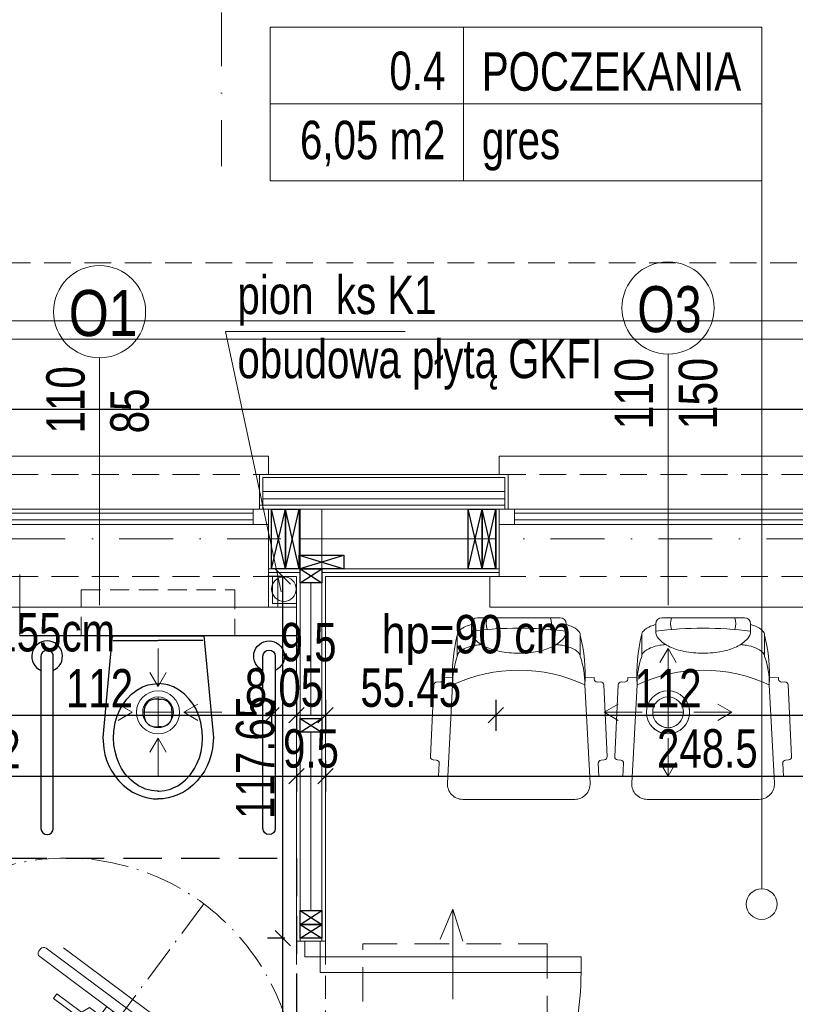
# Model space of a CAD drawing. Header units: inches. Extents: x 53216 to 117387, y -66787 to -22834.
# Tile 230 of 256: x 53737 to 53990, y -24121 to -23801. Entities that reach past the tile are written whole.
import ezdxf

# ---------------------------------------------------------------- set-up
doc = ezdxf.new("R2010")
doc.units = ezdxf.units.IN
doc.header["$MEASUREMENT"] = 0
for name, pattern in [('ACAD_ISO10W100', [18.5, 12, -3, 0.5, -3]), ('DASHDOT', [1, 0.5, -0.25, 0, -0.25]), ('HIDDEN', [0.375, 0.25, -0.125])]:
    doc.linetypes.add(name, pattern=pattern)
doc.layers.get('0').update_dxf_attribs({"lineweight": 0})
doc.layers.get('Defpoints').update_dxf_attribs({"lineweight": 0})
for name, color, linetype, lineweight in [('--proj.wentylacja', 202, 'Continuous', 0), ('A10-łazienka', 140, 'Continuous', 0), ('A36-obrzeże', 252, 'Continuous', 0), ('A8-opisy pomieszczeń', 31, 'Continuous', 0), ('p-- ocieplenie-w.zew', 77, 'Continuous', 0), ('p--dach', 2, 'Continuous', 30), ('p--drzwi', 125, 'Continuous', 0), ('p--konst-słupy', 3, 'Continuous', 25), ('p--meble wyp.', 104, 'Continuous', 0), ('p--ocieplenie w.wew.', 53, 'Continuous', 0), ('p--okna', 153, 'Continuous', 0), ('p--opis okna', 181, 'Continuous', 0), ('p--opisy dodatkowe', 62, 'Continuous', 0), ('p--opisy pomieszczeń', 31, 'Continuous', 0), ('p--osie konstr', 11, 'DASHDOT', 15), ('p--osie konstr.-NR', 1, 'DASHDOT', 15), ('p--podciąg', 61, 'Continuous', 0), ('p--płyta GK', 2, 'Continuous', 0), ('p--wymiary-1-50', 5, 'Continuous', 0), ('p--wyłaz', 101, 'Continuous', 0), ('p--łazienka NP', 150, 'Continuous', 25), ('p--ściana szkielet', 64, 'Continuous', 0)]:
    doc.layers.add(name, color=color, linetype=linetype, lineweight=lineweight)
doc.styles.add('1-100', font='arial.ttf', dxfattribs={"width": 0.75, "height": 18})
doc.styles.add('1-50', font='arial.ttf', dxfattribs={"width": 0.75, "height": 12.5})
doc.linetypes.add('BATTING', pattern='A,0.0001,-0.1,[134,ltypeshp.shx,S=0.1,R=0,X=-0.1,Y=0],-0.2,[134,ltypeshp.shx,S=0.1,R=180,X=0.1,Y=0],-0.1', length=0.4001)
doc.dimstyles.new('1-50', dxfattribs={"dimtxt": 12.5, "dimasz": 5, "dimexe": 5, "dimexo": 5, "dimgap": 0.09, "dimtad": 0, "dimdsep": 46, "dimtxsty": '1-50', "dimblk": 'OBLIQUE', "dimcen": 0.09, "dimadec": 0, "dimazin": 0, "dimtfac": 1, "dimtdec": 4, "dimtix": 1, "dimtmove": 2, "dimatfit": 3, "dimldrblk": 'OBLIQUE', "dimfxl": 5, "dimfxlon": 1, "dimtvp": 0.7, "dimtolj": 1, "dimtzin": 0, "dimarcsym": 0})

# ---------------------------------------------------------------- blocks, each defined once
blk = doc.blocks.new('znak-niepeł.')
at = {"linetype": 'ACAD_ISO10W100'}
for p, q in [((-44.78, 60.17), (44.78, -60.17)), ((-60.11, -44.74), (60.22, 44.82))]:
    blk.add_line(p, q, dxfattribs=at)
for p, q in [((6.52, 45.77), (-39.7, 11.37)), ((0.79, 45.85), (-38.86, 16.34)), ((8.84, 44.81), (8.33, 45.5)), ((-37.65, 8.61), (8.58, 43.01)), ((-4.98, 24.9), (3.02, 30.85)), ((4.08, 29.42), (-3.37, 23.87)), ((3.02, 30.85), (4.08, 29.42)), ((-7.61, 26.43), (-49, -4.38)), ((-13.28, 26.74), (-11.11, 23.83)), ((-15.26, 25.27), (-13.09, 22.35)), ((-39.96, 9.56), (-39.45, 8.87)), ((-49.51, 2.46), (-61.55, -6.5)), ((-60.06, -8.5), (-48.02, 0.46)), ((-47.85, 1.66), (-48.31, 2.28)), ((43.94, -4.5), (-2.29, -38.9)), ((29.35, -4.53), (21.9, -10.08)), ((22.42, -11.92), (30.42, -5.96)), ((30.42, -5.96), (29.35, -4.53)), ((46.26, -5.46), (45.74, -4.77)), ((-62.91, -17.73), (-50.66, -8.62)), ((-61.72, -7.7), (-61.26, -8.32)), ((-0.23, -41.66), (45.99, -7.26)), ((-61.88, -19.11), (-49.64, -10)), ((-49.89, -10.39), (-24.28, -44.8)), ((44.14, -12.41), (4.49, -41.92)), ((-18.26, -45.68), (23.13, -14.88)), ((-73.54, -25.65), (-62.91, -17.73)), ((-62.91, -17.73), (-51.63, -32.88)), ((17.65, -18.95), (20.1, -22.24)), ((19.63, -17.48), (22.08, -20.77)), ((-62.26, -40.8), (-73.54, -25.65)), ((-51.63, -32.88), (-62.26, -40.8)), ((-46.32, -40.01), (-56.96, -47.93)), ((-35.05, -55.17), (-46.32, -40.01)), ((-2.55, -40.71), (-2.04, -41.4)), ((-36.07, -53.79), (-23.83, -44.68)), ((-56.96, -47.93), (-45.68, -63.08)), ((-35.05, -55.17), (-22.8, -46.05)), ((-25.39, -55.09), (-13.35, -46.13)), ((-12.15, -46.31), (-11.68, -46.93)), ((-11.86, -48.13), (-23.9, -57.09)), ((-45.68, -63.08), (-35.05, -55.17)), ((-25.1, -56.91), (-25.56, -56.29))]:
    blk.add_line(p, q)
blk.add_circle((0.05, 0.04), 75, dxfattribs=at)
for centre, radius, start, end in [((7.29, 44.73), 1.29, 36.657, 126.657), ((7.81, 44.04), 1.29, 306.657, 36.657), ((-37.44, -27.86), 61.95, 12.0996, 61.2145), ((-40.29, -29.99), 61.95, 12.0996, 61.2145), ((-38.93, 10.33), 1.29, 126.657, 216.657), ((-38.42, 9.64), 1.29, 216.657, 306.657), ((-49, 1.77), 0.86, 36.657, 126.657), ((-48.54, 1.15), 0.86, 306.657, 36.657), ((-46.44, -7.83), 4.3, 126.657, 216.657), ((44.71, -5.54), 1.29, 36.657, 126.657), ((45.22, -6.23), 1.29, 306.657, 36.657), ((-61.03, -7.19), 0.86, 126.657, 216.657), ((-60.57, -7.81), 0.86, 216.657, 306.657), ((-1.52, -39.94), 1.29, 126.657, 216.657), ((-1, -40.63), 1.29, 216.657, 306.657), ((-20.83, -42.23), 4.3, 216.657, 306.657), ((-12.84, -46.82), 0.86, 36.657, 126.657), ((-12.37, -47.44), 0.86, 306.657, 36.657), ((-24.87, -55.78), 0.86, 126.657, 216.657), ((-24.41, -56.4), 0.86, 216.657, 306.657)]:
    blk.add_arc(centre, radius, start, end)
blk = doc.blocks.new('sedes')
for p, q in [((0, 0.1491), (0.33, 0.18)), ((0.33, 0.18), (0.3664, 0.177)), ((0.3664, 0.177), (0.385, 0.1731)), ((0.385, 0.1731), (0.4036, 0.1674)), ((0.4036, 0.1674), (0.4218, 0.1599)), ((0, -0.1495), (0, 0.1495)), ((0.015, 0.1462), (0.015, 0)), ((0.2598, 0.1328), (0.2384, 0.1236)), ((0.2815, 0.1393), (0.2598, 0.1328)), ((0.3097, 0.144), (0.2815, 0.1393)), ((0.332, 0.145), (0.3097, 0.144)), ((0.3544, 0.1436), (0.332, 0.145)), ((0.3755, 0.14), (0.3544, 0.1436)), ((0.3961, 0.1343), (0.3755, 0.14)), ((0.4178, 0.1254), (0.3961, 0.1343)), ((0.4218, 0.1599), (0.4394, 0.1507)), ((0.4394, 0.1507), (0.456, 0.1397)), ((0.456, 0.1397), (0.4714, 0.1273)), ((0.205, 0.1016), (0.189, 0.086)), ((0.2219, 0.1141), (0.205, 0.1016)), ((0.2384, 0.1236), (0.2219, 0.1141)), ((0.4309, 0.1185), (0.4178, 0.1254)), ((0.4501, 0.1055), (0.4309, 0.1185)), ((0.4682, 0.089), (0.4501, 0.1055)), ((0.4714, 0.1273), (0.4853, 0.1135)), ((0.4853, 0.1135), (0.4974, 0.0985)), ((0.4974, 0.0985), (0.5076, 0.0827)), ((0.1759, 0.0688), (0.1659, 0.0504)), ((0.189, 0.086), (0.1759, 0.0688)), ((0.4756, 0.0805), (0.4682, 0.089)), ((0.4871, 0.0639), (0.4756, 0.0805)), ((0.5076, 0.0827), (0.5159, 0.0663)), ((0.5159, 0.0663), (0.5223, 0.0495)), ((0.1659, 0.0504), (0.1593, 0.0318)), ((0.2408, 0.045), (0.2604, 0.045)), ((0.4944, 0.0496), (0.4871, 0.0639)), ((0.4981, 0.0404), (0.4944, 0.0496)), ((0.503, 0.0217), (0.4981, 0.0404)), ((0.5223, 0.0495), (0.5266, 0.0328)), ((0.5266, 0.0328), (0.5292, 0.0162)), ((0.1564, 0.0184), (0.155, 0)), ((0.1593, 0.0318), (0.1564, 0.0184)), ((0.2058, 0), (0.2058, 0.01)), ((0.2954, 0.01), (0.2954, 0)), ((0.5049, 0.0034), (0.503, 0.0217)), ((0.505, 0), (0.5049, 0.0034)), ((0.5292, 0.0162), (0.53, 0)), ((0.015, -0.1462), (0.015, 0)), ((0.1564, -0.0184), (0.155, 0)), ((0.1593, -0.0318), (0.1564, -0.0184)), ((0.1659, -0.0504), (0.1593, -0.0318)), ((0.2058, 0), (0.2058, -0.01)), ((0.2954, -0.01), (0.2954, 0)), ((0.503, -0.0217), (0.4981, -0.0404)), ((0.5049, -0.0034), (0.503, -0.0217)), ((0.505, 0), (0.5049, -0.0034)), ((0.5266, -0.0328), (0.5292, -0.0162)), ((0.5292, -0.0162), (0.53, 0)), ((0.1759, -0.0688), (0.1659, -0.0504)), ((0.2408, -0.045), (0.2604, -0.045)), ((0.4871, -0.0639), (0.4756, -0.0805)), ((0.4944, -0.0496), (0.4871, -0.0639)), ((0.4981, -0.0404), (0.4944, -0.0496)), ((0.5159, -0.0663), (0.5223, -0.0495)), ((0.5223, -0.0495), (0.5266, -0.0328)), ((0.189, -0.086), (0.1759, -0.0688)), ((0.205, -0.1016), (0.189, -0.086)), ((0.4682, -0.089), (0.4501, -0.1055)), ((0.4756, -0.0805), (0.4682, -0.089)), ((0.4974, -0.0985), (0.5076, -0.0827)), ((0.5076, -0.0827), (0.5159, -0.0663)), ((0.2219, -0.1141), (0.205, -0.1016)), ((0.2384, -0.1236), (0.2219, -0.1141)), ((0.2598, -0.1328), (0.2384, -0.1236)), ((0.4178, -0.1254), (0.3961, -0.1343)), ((0.4309, -0.1185), (0.4178, -0.1254)), ((0.4501, -0.1055), (0.4309, -0.1185)), ((0.456, -0.1397), (0.4714, -0.1273)), ((0.4714, -0.1273), (0.4853, -0.1135)), ((0.4853, -0.1135), (0.4974, -0.0985)), ((0, -0.1491), (0.33, -0.18)), ((0.2815, -0.1393), (0.2598, -0.1328)), ((0.3097, -0.144), (0.2815, -0.1393)), ((0.332, -0.145), (0.3097, -0.144)), ((0.3544, -0.1436), (0.332, -0.145)), ((0.3755, -0.14), (0.3544, -0.1436)), ((0.3961, -0.1343), (0.3755, -0.14)), ((0.4036, -0.1674), (0.4218, -0.1599)), ((0.4218, -0.1599), (0.4394, -0.1507)), ((0.4394, -0.1507), (0.456, -0.1397)), ((0.33, -0.18), (0.3664, -0.177)), ((0.3664, -0.177), (0.385, -0.1731)), ((0.385, -0.1731), (0.4036, -0.1674))]:
    blk.add_line(p, q)
for centre, start, end in [((0.2408, 0.01), 90, 180), ((0.2604, 0.01), 0, 90), ((0.2408, -0.01), 180, 270), ((0.2604, -0.01), 270, 0)]:
    blk.add_arc(centre, 0.035, start, end)
blk = doc.blocks.new('drzwi-90-100')
for p, q in [((10.1, 87.38), (5.05, 87.38)), ((5.05, 87.38), (5.05, 2.53)), ((10.1, 2.53), (10.1, 87.38)), ((5.05, 2.53), (0, 2.53)), ((0, 2.53), (0, -2.53)), ((5.05, -2.53), (5.05, 2.53)), ((5.05, 2.53), (10.1, 2.53)), ((100, 2.53), (94.95, 2.53)), ((94.95, 2.53), (94.95, -2.53)), ((100, -2.53), (100, 2.53)), ((0, -2.53), (5.05, -2.53)), ((94.95, -2.53), (100, -2.53))]:
    blk.add_line(p, q)
blk.add_arc((10.8, 3.23), 84.15, 359.5233, 90.4767)
blk = doc.blocks.new('strzałka')
for q in [(-19.45, 4.13), (0, 0), (-18.87, -3.25)]:
    blk.add_line((-29.28, 0), q)
blk = doc.blocks.new('okno-110-33.15')
at = {"linetype": 'Continuous', "ltscale": 35}
for p, q in [((0, 39.15), (110, 39.15)), ((-3, -10), (113, -10))]:
    blk.add_line(p, q, dxfattribs=at)
for p, q in [((0, 39.15), (0, 33.15)), ((110, 33.15), (110, 39.15)), ((3, 33.15), (3, 21.95)), ((107, 21.95), (107, 33.15)), ((5, 21.95), (0, 21.95)), ((0, 21.95), (0, 16.95)), ((0, 21.95), (0, 0)), ((105, 21.95), (5, 21.95)), ((5, 16.95), (5, 21.95)), ((5, 20.61), (105, 20.61)), ((110, 21.95), (105, 21.95)), ((105, 21.95), (105, 16.95)), ((110, 0), (110, 21.95)), ((110, 16.95), (110, 21.95)), ((0, 16.95), (5, 16.95)), ((5, 18.45), (105, 18.45)), ((5, 16.95), (105, 16.95)), ((105, 16.95), (110, 16.95)), ((-3, 0), (-3, -10)), ((0, 0), (-3, 0)), ((110, 0), (113, 0)), ((113, 0), (113, -10))]:
    blk.add_line(p, q)
at = {"linetype": 'HIDDEN', "ltscale": 35}
for p, q in [((0, 33.15), (110, 33.15)), ((0, 0), (110, 0))]:
    blk.add_line(p, q, dxfattribs=at)
blk = doc.blocks.new('_OBLIQUE')
at = {"color": 0, "linetype": 'ByBlock', "lineweight": -2}
for p, q in [((-0.5, -0.5), (0.5, 0.5)), ((0, 0), (0, 0))]:
    blk.add_line(p, q, dxfattribs=at)
blk = doc.blocks.new('*D2738')
at = {"layer": 'Defpoints', "color": 0}
for p in [(53707.38, -23979.22), (53819.38, -23979.22), (53819.38, -24026.82)]:
    blk.add_point(p, dxfattribs=at)
at = {"layer": 'p--wymiary-1-50', "color": 0, "lineweight": -2}
for p, q in [((53707.38, -24021.82), (53707.38, -24031.82)), ((53819.38, -24021.82), (53819.38, -24031.82)), ((53707.38, -24026.82), (53819.38, -24026.82))]:
    blk.add_line(p, q, dxfattribs=at)
at = {"layer": 'p--wymiary-1-50', "color": 0, "lineweight": -2, "xscale": 5, "yscale": 5, "zscale": 5, "rotation": 180}
blk.add_blockref('_OBLIQUE', (53707.38, -24026.82), dxfattribs=at)
at = {"layer": 'p--wymiary-1-50', "color": 0, "lineweight": -2, "xscale": 5, "yscale": 5, "zscale": 5}
blk.add_blockref('_OBLIQUE', (53819.38, -24026.82), dxfattribs=at)
at = {"layer": 'p--wymiary-1-50', "color": 0, "linetype": 'Continuous', "ltscale": 8, "insert": (53763.38, -24018.03), "char_height": 12.5, "attachment_point": 5, "style": '1-50'}
blk.add_mtext('\\A1;112', dxfattribs=at)
blk = doc.blocks.new('*D2739')
at = {"layer": 'Defpoints', "color": 0}
for p in [(53819.38, -23979.22), (53827.43, -23981.67), (53827.43, -24026.82)]:
    blk.add_point(p, dxfattribs=at)
at = {"layer": 'p--wymiary-1-50', "color": 0, "lineweight": -2}
for p, q in [((53819.38, -24021.82), (53819.38, -24031.82)), ((53827.43, -24021.82), (53827.43, -24031.82)), ((53819.38, -24026.82), (53827.43, -24026.82))]:
    blk.add_line(p, q, dxfattribs=at)
at = {"layer": 'p--wymiary-1-50', "color": 0, "lineweight": -2, "xscale": 5, "yscale": 5, "zscale": 5}
blk.add_blockref('_OBLIQUE', (53819.38, -24026.82), dxfattribs=at)
at = {"layer": 'p--wymiary-1-50', "color": 0, "lineweight": -2, "xscale": 5, "yscale": 5, "zscale": 5, "rotation": 180}
blk.add_blockref('_OBLIQUE', (53827.43, -24026.82), dxfattribs=at)
at = {"layer": 'p--wymiary-1-50', "color": 0, "linetype": 'Continuous', "ltscale": 8, "insert": (53823.41, -24017.88), "char_height": 12.5, "attachment_point": 5, "style": '1-50'}
blk.add_mtext('\\A1;8.05', dxfattribs=at)
blk = doc.blocks.new('*D2740')
at = {"layer": 'Defpoints', "color": 0}
for p in [(53827.43, -23981.67), (53836.93, -23981.67), (53836.93, -24026.82)]:
    blk.add_point(p, dxfattribs=at)
at = {"layer": 'p--wymiary-1-50', "color": 0, "lineweight": -2}
for p, q in [((53827.43, -24021.82), (53827.43, -24031.82)), ((53836.93, -24021.82), (53836.93, -24031.82)), ((53827.43, -24026.82), (53836.93, -24026.82))]:
    blk.add_line(p, q, dxfattribs=at)
at = {"layer": 'p--wymiary-1-50', "color": 0, "lineweight": -2, "xscale": 5, "yscale": 5, "zscale": 5, "rotation": 180}
blk.add_blockref('_OBLIQUE', (53827.43, -24026.82), dxfattribs=at)
at = {"layer": 'p--wymiary-1-50', "color": 0, "lineweight": -2, "xscale": 5, "yscale": 5, "zscale": 5}
blk.add_blockref('_OBLIQUE', (53836.93, -24026.82), dxfattribs=at)
at = {"layer": 'p--wymiary-1-50', "color": 0, "linetype": 'Continuous', "ltscale": 8, "insert": (53831.4, -24003.09), "char_height": 12.5, "attachment_point": 5, "style": '1-50'}
blk.add_mtext('\\A1;9.5', dxfattribs=at)
blk = doc.blocks.new('*D2741')
at = {"layer": 'Defpoints', "color": 0}
for p in [(53836.93, -23981.67), (53892.38, -24021.82), (53892.38, -24026.82)]:
    blk.add_point(p, dxfattribs=at)
at = {"layer": 'p--wymiary-1-50', "color": 0, "lineweight": -2}
for p, q in [((53836.93, -24021.82), (53836.93, -24031.82)), ((53836.93, -24026.82), (53892.38, -24026.82)), ((53892.38, -24026.82), (53892.38, -24031.82))]:
    blk.add_line(p, q, dxfattribs=at)
at = {"layer": 'p--wymiary-1-50', "color": 0, "lineweight": -2, "xscale": 5, "yscale": 5, "zscale": 5, "rotation": 180}
blk.add_blockref('_OBLIQUE', (53836.93, -24026.82), dxfattribs=at)
at = {"layer": 'p--wymiary-1-50', "color": 0, "lineweight": -2, "xscale": 5, "yscale": 5, "zscale": 5}
blk.add_blockref('_OBLIQUE', (53892.38, -24026.82), dxfattribs=at)
at = {"layer": 'p--wymiary-1-50', "color": 0, "linetype": 'Continuous', "ltscale": 8, "insert": (53864.66, -24017.92), "char_height": 12.5, "attachment_point": 5, "style": '1-50'}
blk.add_mtext('\\A1;55.45', dxfattribs=at)
blk = doc.blocks.new('*D2752')
at = {"layer": 'Defpoints', "color": 0}
for p in [(53836.93, -24031.82), (54085.43, -24031.82), (54085.43, -24046.62)]:
    blk.add_point(p, dxfattribs=at)
at = {"layer": 'p--wymiary-1-50', "color": 0, "lineweight": -2}
for p, q in [((53836.93, -24041.62), (53836.93, -24051.62)), ((54085.43, -24041.62), (54085.43, -24051.62)), ((53836.93, -24046.62), (54085.43, -24046.62))]:
    blk.add_line(p, q, dxfattribs=at)
at = {"layer": 'p--wymiary-1-50', "color": 0, "lineweight": -2, "xscale": 5, "yscale": 5, "zscale": 5, "rotation": 180}
blk.add_blockref('_OBLIQUE', (53836.93, -24046.62), dxfattribs=at)
at = {"layer": 'p--wymiary-1-50', "color": 0, "lineweight": -2, "xscale": 5, "yscale": 5, "zscale": 5}
blk.add_blockref('_OBLIQUE', (54085.43, -24046.62), dxfattribs=at)
at = {"layer": 'p--wymiary-1-50', "color": 0, "linetype": 'Continuous', "ltscale": 8, "insert": (53961.18, -24037.68), "char_height": 12.5, "attachment_point": 5, "style": '1-50'}
blk.add_mtext('\\A1;248.5', dxfattribs=at)
blk = doc.blocks.new('*D2754')
at = {"layer": 'Defpoints', "color": 0}
for p in [(53615.23, -24021.82), (53827.43, -24039.1), (53827.43, -24046.62)]:
    blk.add_point(p, dxfattribs=at)
at = {"layer": 'p--wymiary-1-50', "color": 0, "lineweight": -2}
for p, q in [((53615.23, -24041.62), (53615.23, -24051.62)), ((53827.43, -24044.1), (53827.43, -24051.62)), ((53615.23, -24046.62), (53827.43, -24046.62))]:
    blk.add_line(p, q, dxfattribs=at)
at = {"layer": 'p--wymiary-1-50', "color": 0, "lineweight": -2, "xscale": 5, "yscale": 5, "zscale": 5, "rotation": 180}
blk.add_blockref('_OBLIQUE', (53615.23, -24046.62), dxfattribs=at)
at = {"layer": 'p--wymiary-1-50', "color": 0, "lineweight": -2, "xscale": 5, "yscale": 5, "zscale": 5}
blk.add_blockref('_OBLIQUE', (53827.43, -24046.62), dxfattribs=at)
at = {"layer": 'p--wymiary-1-50', "color": 0, "linetype": 'Continuous', "ltscale": 8, "insert": (53721.33, -24037.83), "char_height": 12.5, "attachment_point": 5, "style": '1-50'}
blk.add_mtext('\\A1;212.2', dxfattribs=at)
blk = doc.blocks.new('*D2755')
at = {"layer": 'Defpoints', "color": 0}
for p in [(53827.43, -24044.1), (53836.93, -24044.1), (53836.93, -24046.62)]:
    blk.add_point(p, dxfattribs=at)
at = {"layer": 'p--wymiary-1-50', "color": 0, "lineweight": -2}
for p, q in [((53827.43, -24046.62), (53836.93, -24046.62)), ((53827.43, -24049.1), (53827.43, -24051.62)), ((53836.93, -24049.1), (53836.93, -24051.62))]:
    blk.add_line(p, q, dxfattribs=at)
at = {"layer": 'p--wymiary-1-50', "color": 0, "lineweight": -2, "xscale": 5, "yscale": 5, "zscale": 5}
blk.add_blockref('_OBLIQUE', (53827.43, -24046.62), dxfattribs=at)
at = {"layer": 'p--wymiary-1-50', "color": 0, "lineweight": -2, "xscale": 5, "yscale": 5, "zscale": 5, "rotation": 180}
blk.add_blockref('_OBLIQUE', (53836.93, -24046.62), dxfattribs=at)
at = {"layer": 'p--wymiary-1-50', "color": 0, "linetype": 'Continuous', "ltscale": 8, "insert": (53832.18, -24037.68), "char_height": 12.5, "attachment_point": 5, "style": '1-50'}
blk.add_mtext('\\A1;9.5', dxfattribs=at)
blk = doc.blocks.new('*D2788')
at = {"layer": 'Defpoints', "color": 0}
for p in [(53823.05, -24099.32), (53828.68, -24099.32), (53828.68, -24201.32)]:
    blk.add_point(p, dxfattribs=at)
at = {"layer": 'p--wymiary-1-50', "color": 0, "lineweight": -2}
for p, q in [((53823.68, -24099.32), (53818.05, -24099.32)), ((53823.05, -24201.32), (53823.05, -24099.32)), ((53823.68, -24201.32), (53818.05, -24201.32))]:
    blk.add_line(p, q, dxfattribs=at)
at = {"layer": 'p--wymiary-1-50', "color": 0, "lineweight": -2, "xscale": 5, "yscale": 5, "zscale": 5}
for p, rotation in [((53823.05, -24099.32), 90), ((53823.05, -24201.32), 270)]:
    blk.add_blockref('_OBLIQUE', p, dxfattribs=dict(at, rotation=rotation))
at = {"layer": 'p--wymiary-1-50', "color": 0, "linetype": 'Continuous', "ltscale": 8, "insert": (53814.12, -24150.32), "char_height": 12.5, "attachment_point": 5, "rotation": 90, "style": '1-50'}
blk.add_mtext('\\A1;102', dxfattribs=at)
blk = doc.blocks.new('*D2789')
at = {"layer": 'Defpoints', "color": 0}
for p in [(53823.05, -23981.67), (53827.43, -23981.67), (53828.68, -24099.32)]:
    blk.add_point(p, dxfattribs=at)
at = {"layer": 'p--wymiary-1-50', "color": 0, "lineweight": -2}
for p, q in [((53822.43, -23981.67), (53818.05, -23981.67)), ((53823.05, -24099.32), (53823.05, -23981.67)), ((53823.68, -24099.32), (53818.05, -24099.32))]:
    blk.add_line(p, q, dxfattribs=at)
at = {"layer": 'p--wymiary-1-50', "color": 0, "lineweight": -2, "xscale": 5, "yscale": 5, "zscale": 5}
for p, rotation in [((53823.05, -23981.67), 90), ((53823.05, -24099.32), 270)]:
    blk.add_blockref('_OBLIQUE', p, dxfattribs=dict(at, rotation=rotation))
at = {"layer": 'p--wymiary-1-50', "color": 0, "linetype": 'Continuous', "ltscale": 8, "insert": (53814.12, -24040.5), "char_height": 12.5, "attachment_point": 5, "rotation": 90, "style": '1-50'}
blk.add_mtext('\\A1;117.65', dxfattribs=at)
blk = doc.blocks.new('sof11_r')
for p, q in [((45.17, 39.11), (21.82, 37.98)), ((20.87, 36.93), (20.93, 35.93)), ((46.23, 38.16), (46.28, 37.16)), ((51.6, 36.44), (47.33, 36.22)), ((51.6, 36.44), (51.76, 33.45)), ((19.98, 34.88), (19.38, 34.85)), ((19.38, 34.85), (19.53, 31.85)), ((53.8, 33.56), (21.8, 31.85)), ((12.61, 30.34), (5.61, 30.34)), ((2, 25.76), (4.37, 25.76)), ((59.07, -7.89), (59.07, 28.56)), ((0, 23.76), (0, -3.09)), ((2, -5.09), (4.37, -5.09)), ((12.61, -9.66), (5.61, -9.66)), ((19.38, -14.18), (19.53, -11.18)), ((53.8, -12.88), (21.8, -11.18)), ((51.6, -15.77), (51.76, -12.78)), ((19.98, -14.21), (19.38, -14.18)), ((20.87, -16.26), (20.93, -15.26)), ((51.6, -15.77), (47.33, -15.54)), ((45.17, -18.43), (21.82, -17.31)), ((46.23, -17.49), (46.28, -16.49))]:
    blk.add_line(p, q)
for points in [[(2.23, 25.76, -0.030204), (2.78, 27.41, -0.097163), (4.32, 29.79, -0.203453), (5.61, 30.34, -0.203453)], [(8.71, 22.55, -0.01879), (8.95, 24.41, -0.054131), (9.78, 27.41, -0.097163), (11.32, 29.79, -0.203453), (12.61, 30.34, -0.203453)], [(4.37, -5.09, 0.184283), (6.75, -4.18, 0.102242), (9.43, -0.57, 0.061197), (10.93, 4.08, 0.047488), (11.52, 10.34, 0.047488), (10.93, 16.59, 0.061197), (9.43, 21.24, 0.102242), (6.75, 24.85, 0.184283), (4.37, 25.76, 0.184283)], [(8.71, -1.88, 0.01879), (8.95, -3.74, 0.054131), (9.78, -6.74, 0.097163), (11.32, -9.12, 0.203453), (12.61, -9.66, 0.203453)], [(2.23, -5.09, 0.030204), (2.78, -6.74, 0.097163), (4.32, -9.12, 0.203453), (5.61, -9.66, 0.203453)]]:
    blk.add_lwpolyline(points, format="xyb")
for centre, radius, start, end in [((45.23, 38.11), 1, 3.0448, 93.0448), ((19.93, 35.88), 1, 273.0448, 3.0448), ((21.87, 36.99), 1, 93.0448, 183.0448), ((47.28, 37.21), 1, 183.0448, 273.0448), ((54.07, 28.56), 5, 0, 93.0448), ((18.77, -22.91), 54.85, 86.8308, 103.8805), ((21.41, 5.61), 26.24, 89.1562, 109.5996), ((68.33, 10.34), 51.27, 155.1826, 204.8174), ((2, 23.76), 2, 90, 180), ((122.88, 10.34), 119.5, 172.5855, 187.4145), ((1.91, 14.05), 6.89, 73.9141, 106.0859), ((1.91, 6.62), 6.89, 253.9141, 286.0859), ((2, -3.09), 2, 180, 270), ((54.07, -7.89), 5, 266.9552, 0), ((18.77, 43.58), 54.85, 256.1195, 273.1692), ((21.41, 15.06), 26.24, 250.4004, 270.8438), ((19.93, -15.21), 1, 356.9552, 86.9552), ((47.28, -16.54), 1, 86.9552, 176.9552), ((21.87, -16.31), 1, 176.9552, 266.9552), ((45.23, -17.44), 1, 266.9552, 356.9552)]:
    blk.add_arc(centre, radius, start, end)
blk = doc.blocks.new('ukł.słupów-1K')
for p, q in [((230.6, 538.6), (226.1, 558.1)), ((226.1, 538.6), (230.6, 558.1)), ((235.1, 538.6), (230.6, 558.1)), ((230.6, 538.6), (235.1, 558.1)), ((294.6, 538.6), (290.1, 558.1)), ((290.1, 538.6), (294.6, 558.1)), ((299.1, 538.6), (294.6, 558.1)), ((294.6, 538.6), (299.1, 558.1)), ((235.1, 538.6), (249.6, 543.1)), ((235.1, 543.1), (249.6, 538.6)), ((235.4, 534.1), (242.4, 538.6)), ((235.4, 538.6), (242.4, 534.1)), ((235.4, 485.5), (242.4, 490)), ((235.4, 490), (242.4, 485.5)), ((235.4, 423), (242.4, 427.5)), ((235.4, 427.5), (242.4, 423)), ((235.4, 418.5), (242.4, 423)), ((235.4, 423), (242.4, 418.5))]:
    blk.add_line(p, q)
at = {"ltscale": 35}
blk.add_line((242.4, 418.5), (235.4, 418.5), dxfattribs=at)
for points in [[(226.1, 538.6), (226.1, 558.1)], [(299.1, 538.6), (299.1, 558.1), (299.17, 558.1)]]:
    blk.add_lwpolyline(points, dxfattribs=at)
for points in [[(226.1, 538.6), (226.1, 558.1), (230.6, 558.1), (230.6, 538.6)], [(230.6, 538.6), (230.6, 558.1), (235.1, 558.1), (235.1, 538.6)], [(290.1, 538.6), (290.1, 558.1), (294.6, 558.1), (294.6, 538.6)], [(294.6, 538.6), (294.6, 558.1), (299.1, 558.1), (299.1, 538.6)], [(235.1, 543.1), (249.6, 543.1), (249.6, 538.6), (235.1, 538.6)], [(235.4, 538.6), (242.4, 538.6), (242.4, 534.1), (235.4, 534.1)], [(235.4, 490), (242.4, 490), (242.4, 485.5), (235.4, 485.5)], [(235.4, 427.5), (242.4, 427.5), (242.4, 423), (235.4, 423)], [(235.4, 423), (242.4, 423), (242.4, 418.5), (235.4, 418.5)]]:
    blk.add_lwpolyline(points, close=True)
blk = doc.blocks.new('uchwyt stojący')
at = {"linetype": 'Continuous', "ltscale": 12}
for points in [[(58, 2), (2, 2)], [(2, -2), (58, -2)]]:
    blk.add_lwpolyline(points, dxfattribs=at)
for centre, radius, start, end in [((58, 0), 5, 203.5782, 156.4218), ((2, 0), 2, 90, 270), ((58, 0), 2, 270, 90)]:
    blk.add_arc(centre, radius, start, end, dxfattribs=at)
blk = doc.blocks.new('went-Błotno-parter-zest')
for p, q in [((167.18, 478.41), (167.18, 490.83)), ((333.15, 490.83), (330.47, 486.24)), ((333.15, 478.41), (333.15, 490.83)), ((333.15, 490.83), (335.84, 486.24)), ((167.18, 478.43), (164.49, 483.02)), ((167.18, 478.43), (169.87, 483.02)), ((167.18, 475.03), (167.18, 465.03)), ((333.15, 465.03), (333.15, 475.03)), ((333.15, 475.03), (333.15, 465.03)), ((158.78, 470.03), (154.19, 472.72)), ((175.58, 470.03), (180.17, 472.72)), ((312.37, 470.03), (316.96, 472.72)), ((353.95, 470.03), (349.37, 472.72)), ((158.78, 470.03), (154.19, 467.34)), ((162.18, 470.03), (172.18, 470.03)), ((162.18, 470.03), (172.18, 470.03)), ((162.18, 470.03), (172.18, 470.03)), ((162.18, 470.03), (172.18, 470.03)), ((175.56, 470.03), (187.98, 470.03)), ((175.58, 470.03), (180.17, 467.34)), ((324.77, 470.03), (312.35, 470.03)), ((312.37, 470.03), (316.96, 467.34)), ((338.15, 470.03), (328.15, 470.03)), ((341.53, 470.03), (353.95, 470.03)), ((353.95, 470.03), (349.37, 467.34)), ((167.18, 461.63), (164.49, 457.04)), ((167.18, 461.65), (167.18, 449.23)), ((167.18, 461.63), (169.87, 457.04)), ((333.15, 461.65), (333.15, 449.23)), ((333.15, 449.23), (330.47, 453.81)), ((333.15, 449.23), (335.84, 453.81))]:
    blk.add_line(p, q)
blk.add_circle((167.18, 470.03), 5)
at = {"ltscale": 10}
for centre, start, end in [((167.18, 470.03), 0, 180), ((333.15, 470.03), 225, 45), ((333.15, 470.03), 270, 90)]:
    blk.add_arc(centre, 7, start, end, dxfattribs=at)
for centre, radius, start, end in [((167.18, 470.03), 7, 0, 180), ((167.18, 470.03), 7, 0, 180), ((167.18, 470.03), 5, 0, 180), ((167.18, 470.03), 5, 0, 180), ((167.18, 470.03), 5, 0, 180), ((167.18, 470.03), 5, 0, 180), ((167.18, 470.03), 5, 0, 180), ((167.18, 470.03), 5, 0, 180), ((167.18, 470.03), 5, 0, 180), ((167.18, 470.03), 5, 0, 180), ((167.18, 470.03), 5, 0, 180), ((167.18, 470.03), 5, 0, 180), ((333.15, 470.03), 7, 90, 270), ((333.15, 470.03), 7, 0, 180), ((333.15, 470.03), 5, 90, 270), ((333.15, 470.03), 5, 0, 180), ((333.15, 470.03), 5, 0, 180), ((333.15, 470.03), 5, 0, 180), ((333.15, 470.03), 5, 0, 180), ((333.15, 470.03), 7, 270, 90), ((333.15, 470.03), 5, 270, 90), ((167.18, 470.03), 7, 180, 0), ((167.18, 470.03), 5, 180, 0), ((167.18, 470.03), 5, 180, 0), ((167.18, 470.03), 5, 180, 0), ((167.18, 470.03), 5, 180, 0), ((333.15, 470.03), 7, 180, 0), ((333.15, 470.03), 5, 180, 0), ((333.15, 470.03), 5, 180, 0), ((333.15, 470.03), 5, 180, 0), ((333.15, 470.03), 5, 180, 0)]:
    blk.add_arc(centre, radius, start, end)
at = {"linetype": 'Continuous', "ltscale": 10}
for start, end in [(90, 270), (270, 90), (270, 90), (225, 45)]:
    blk.add_arc((333.15, 470.03), 5, start, end, dxfattribs=at)
blk = doc.blocks.new('*D2857')
at = {"layer": 'Defpoints', "color": 0}
for p in [(53892.38, -23979.22), (54004.38, -23979.22), (54004.38, -24026.82)]:
    blk.add_point(p, dxfattribs=at)
at = {"layer": 'p--wymiary-1-50', "color": 0, "lineweight": -2}
for p, q in [((53892.38, -24021.82), (53892.38, -24031.82)), ((54004.38, -24021.82), (54004.38, -24031.82)), ((53892.38, -24026.82), (54004.38, -24026.82))]:
    blk.add_line(p, q, dxfattribs=at)
at = {"layer": 'p--wymiary-1-50', "color": 0, "lineweight": -2, "xscale": 5, "yscale": 5, "zscale": 5, "rotation": 180}
blk.add_blockref('_OBLIQUE', (53892.38, -24026.82), dxfattribs=at)
at = {"layer": 'p--wymiary-1-50', "color": 0, "lineweight": -2, "xscale": 5, "yscale": 5, "zscale": 5}
blk.add_blockref('_OBLIQUE', (54004.38, -24026.82), dxfattribs=at)
at = {"layer": 'p--wymiary-1-50', "color": 0, "linetype": 'Continuous', "ltscale": 8, "insert": (53948.38, -24018.03), "char_height": 12.5, "attachment_point": 5, "style": '1-50'}
blk.add_mtext('\\A1;112', dxfattribs=at)
blk = doc.blocks.new('*D2861')
at = {"layer": 'Defpoints', "color": 0}
for p in [(53711.38, -23927.33), (53711.38, -23948.52), (54466.43, -23948.52)]:
    blk.add_point(p, dxfattribs=at)
at = {"layer": 'p--wymiary-1-50', "color": 0, "lineweight": -2}
for p, q in [((53711.38, -23932.33), (53711.38, -23922.33)), ((54466.43, -23932.33), (54466.43, -23922.33)), ((54466.43, -23927.33), (53711.38, -23927.33))]:
    blk.add_line(p, q, dxfattribs=at)
at = {"layer": 'p--wymiary-1-50', "color": 0, "lineweight": -2, "xscale": 5, "yscale": 5, "zscale": 5, "rotation": 180}
blk.add_blockref('_OBLIQUE', (53711.38, -23927.33), dxfattribs=at)
at = {"layer": 'p--wymiary-1-50', "color": 0, "lineweight": -2, "xscale": 5, "yscale": 5, "zscale": 5}
blk.add_blockref('_OBLIQUE', (54466.43, -23927.33), dxfattribs=at)
at = {"layer": 'p--wymiary-1-50', "color": 0, "linetype": 'Continuous', "ltscale": 8, "insert": (54089.29, -23916.98), "char_height": 12.5, "attachment_point": 5, "style": '1-50'}
blk.add_mtext('\\A1;755', dxfattribs=at)

msp = doc.modelspace()

# ---------------------------------------------------------------- linework, layer by layer
at = {"color": 1, "linetype": 'HIDDEN', "lineweight": 25, "ltscale": 50}
msp.add_lwpolyline([(53827.435, -24223.263), (53677.435, -24223.263), (53677.435, -24073.263), (53827.435, -24073.263)], close=True, dxfattribs=at)
at = {"linetype": 'Continuous', "lineweight": 5}
msp.add_circle((53823.392, -23985.766), 4, dxfattribs=at)
at = {"layer": 'A10-łazienka'}
msp.add_line((53737.425, -24001.023), (53737.435, -23981.023), dxfattribs=at)
at = {"layer": 'A10-łazienka', "linetype": 'HIDDEN', "ltscale": 25}
msp.add_lwpolyline([(53807.425, -24001.023), (53757.425, -24001.023), (53757.435, -23986.023), (53807.435, -23986.023)], close=True, dxfattribs=at)
at = {"layer": 'A36-obrzeże', "linetype": 'Continuous', "ltscale": 35}
for points in [[(53817.585, -24579.023), (53532.085, -24579.023), (53532.085, -23898.523), (54614.585, -23898.523), (54614.585, -24416.174)], [(53623.035, -23904.523), (54523.635, -23904.523)]]:
    msp.add_lwpolyline(points, dxfattribs=at)
at = {"layer": 'A8-opisy pomieszczeń'}
msp.add_line((53978.857, -23852.962), (53978.857, -24083.23), dxfattribs=at)
msp.add_circle((53978.857, -24088.23), 5, dxfattribs=at)
at = {"layer": 'p-- ocieplenie-w.zew', "linetype": 'BATTING', "ltscale": 5}
msp.add_line((53895.243, -23956.397), (53816.526, -23956.397), dxfattribs=at)
at = {"layer": 'p--dach', "color": 6, "linetype": 'HIDDEN', "lineweight": 20, "ltscale": 35}
msp.add_lwpolyline([(53513.225, -24597.883), (54633.445, -24597.883), (54633.445, -23879.663), (53513.225, -23879.663)], close=True, dxfattribs=at)
at = {"layer": 'p--ocieplenie w.wew.', "linetype": 'BATTING', "ltscale": 19.5}
msp.add_line((53828.685, -23969.473), (53883.385, -23969.473), dxfattribs=at)
at = {"layer": 'p--ocieplenie w.wew.', "linetype": 'BATTING', "ltscale": 8}
for p, q in [((53832.185, -23983.723), (53832.185, -24026.817)), ((53832.185, -24032.323), (53832.185, -24090.323))]:
    msp.add_line(p, q, dxfattribs=at)
at = {"layer": 'p--opis okna'}
for p, q in [((53948.385, -23909.312), (53948.385, -23991.023)), ((53763.385, -23910.562), (53763.385, -23991.023)), ((53763.385, -23910.562), (53763.385, -23981.023)), ((53948.385, -23910.562), (53948.385, -23981.023))]:
    msp.add_line(p, q, dxfattribs=at)
for centre in [(53763.385, -23895.562), (53948.385, -23894.312)]:
    msp.add_circle(centre, 15, dxfattribs=at)
at = {"layer": 'p--opisy dodatkowe'}
msp.add_lwpolyline([(53862.876, -23901.991), (53804.358, -23901.991), (53822.472, -23986.673)], dxfattribs=at)
at = {"layer": 'p--opisy pomieszczeń'}
for p, q in [((53881.857, -23802.962), (53881.857, -23852.962)), ((53978.857, -23827.962), (53818.857, -23827.962))]:
    msp.add_line(p, q, dxfattribs=at)
msp.add_lwpolyline([(53818.857, -23852.962), (53978.857, -23852.962), (53978.857, -23802.962), (53818.857, -23802.962)], close=True, dxfattribs=at)
at = {"layer": 'p--osie konstr', "linetype": 'DASHDOT', "ltscale": 35}
msp.add_line((54594.585, -23969.473), (53538.085, -23969.473), dxfattribs=at)
at = {"layer": 'p--osie konstr.-NR', "linetype": 'DASHDOT', "ltscale": 35}
msp.add_line((53803.035, -23798.178), (53803.035, -23848.178), dxfattribs=at)
at = {"layer": 'p--podciąg', "linetype": 'HIDDEN', "ltscale": 30}
for p, q in [((53827.435, -24100.323), (53827.435, -24200.323)), ((53836.935, -24100.323), (53836.935, -24200.323))]:
    msp.add_line(p, q, dxfattribs=at)
at = {"layer": 'p--płyta GK', "ltscale": 35}
for p, q in [((53896.385, -23948.523), (53815.385, -23948.523)), ((53896.385, -23948.523), (53815.385, -23948.523)), ((53896.385, -23948.523), (53815.385, -23948.523)), ((53895.243, -23949.523), (53816.526, -23949.523)), ((53816.526, -23949.523), (53816.526, -23959.721)), ((53895.243, -23949.523), (53895.243, -23959.721)), ((53895.243, -23954.023), (53816.526, -23954.023)), ((53828.685, -23980.423), (53818.385, -23980.423)), ((53827.435, -23981.673), (53818.385, -23981.673)), ((53827.435, -24100.323), (53827.435, -23981.673)), ((53893.385, -23980.423), (53835.685, -23980.423)), ((53836.935, -24100.323), (53836.935, -23981.673)), ((53893.385, -23981.673), (53836.935, -23981.673))]:
    msp.add_line(p, q, dxfattribs=at)
msp.add_lwpolyline([(53893.385, -23981.673), (53893.385, -23959.723), (53896.385, -23959.723), (53896.385, -23948.523)], dxfattribs=at)
for points in [[(53818.385, -23981.673), (53827.435, -23981.673), (53827.435, -23991.673), (53818.385, -23991.673)], [(53819.635, -23981.673), (53827.435, -23981.673), (53827.435, -23990.423), (53819.635, -23990.423)]]:
    msp.add_lwpolyline(points, close=True, dxfattribs=at)
at = {"layer": 'p--wyłaz', "linetype": 'HIDDEN', "lineweight": 0, "ltscale": 45}
msp.add_lwpolyline([(53909.028, -24221.192), (53849.028, -24221.192), (53849.028, -24101.192), (53909.028, -24101.192)], close=True, dxfattribs=at)
at = {"layer": 'p--łazienka NP'}
msp.add_line((53827.435, -24001.023), (53737.425, -24001.023), dxfattribs=at)
at = {"layer": 'p--ściana szkielet', "ltscale": 35}
for p, q in [((53895.243, -23958.523), (53815.385, -23958.523)), ((53896.385, -23959.723), (53815.385, -23959.723)), ((53828.685, -24100.323), (53828.685, -23959.723)), ((53835.685, -24100.323), (53835.685, -23959.723)), ((53893.385, -23979.223), (53818.385, -23979.223)), ((53836.935, -24100.323), (53827.435, -24100.323))]:
    msp.add_line(p, q, dxfattribs=at)
at = {"layer": 'p--ściana szkielet'}
for points in [[(53815.385, -23948.523), (53815.385, -23959.723), (53818.385, -23959.723), (53818.385, -23981.673)], [(53896.385, -23948.523), (53896.385, -23959.723), (53893.385, -23959.723), (53893.385, -23981.673)]]:
    msp.add_lwpolyline(points, dxfattribs=at)
at = {"layer": 'p--ściana szkielet', "ltscale": 35}
msp.add_lwpolyline([(53818.385, -23981.673), (53818.385, -23959.723), (53815.385, -23959.723), (53815.385, -23948.523)], dxfattribs=at)

# ---------------------------------------------------------------- block references
at = {"layer": '--proj.wentylacja', "linetype": 'Continuous', "ltscale": 8}
msp.add_blockref('went-Błotno-parter-zest', (53615.235, -24495.873), dxfattribs=at)
at = {"linetype": 'Continuous', "lineweight": 5, "xscale": -1, "rotation": 89.99999999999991}
msp.add_blockref('strzałka', (53878.4, -24119.127), dxfattribs=at)
at = {"layer": 'A10-łazienka', "xscale": -1}
msp.add_blockref('znak-niepeł.', (53752.489, -24148.304), dxfattribs=at)
at = {"layer": 'p--drzwi', "rotation": 270.0000000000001}
msp.add_blockref('drzwi-90-100', (53832.685, -24100.323), dxfattribs=at)
at = {"layer": 'p--konst-słupy'}
msp.add_blockref('ukł.słupów-1K', (53593.285, -24517.823), dxfattribs=at)
at = {"layer": 'p--meble wyp.', "linetype": 'Continuous', "lineweight": 5, "rotation": 270.0000000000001}
for p in [(53889.471, -23995.093), (53949.471, -23995.093)]:
    msp.add_blockref('sof11_r', p, dxfattribs=at)
at = {"layer": 'p--okna', "linetype": 'Continuous'}
for p in [(53708.385, -23981.673), (53893.385, -23981.673)]:
    msp.add_blockref('okno-110-33.15', p, dxfattribs=at)
at = {"layer": 'p--łazienka NP', "rotation": 89.99999999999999}
msp.add_blockref('uchwyt stojący', (53746.313, -24065.637), dxfattribs=at)
at = {"layer": 'p--łazienka NP', "xscale": 100, "yscale": 100, "zscale": 100, "rotation": 270.0000000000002}
msp.add_blockref('sedes', (53782.425, -24001.023), dxfattribs=at)
at = {"layer": 'p--łazienka NP', "xscale": -1, "rotation": 270}
msp.add_blockref('uchwyt stojący', (53818.537, -24065.637), dxfattribs=at)

# ---------------------------------------------------------------- texts
at = {"layer": 'p--opis okna'}
for s, insert, char_height, width, attachment_point, style in [('O3', (53938.351, -23902.438), 15, 74.01038, 7, '1-50'), ('\\W0.8;O1', (53753.351, -23903.688), 15, 74.01038, 7, '1-50'), ('hp=155cm', (53768.447, -24009.824), 12.5, 128.63421, 9, '1-100'), ('{\\W0.8;hp=90 cm}', (53916.942, -24010.448), 12.5, 128.63421, 9, '1-100')]:
    msp.add_mtext(s, dxfattribs=dict(at, insert=insert, char_height=char_height, width=width, attachment_point=attachment_point, style=style))
at = {"layer": 'p--opis okna', "char_height": 12.5, "width": 45.287, "attachment_point": 7, "rotation": 90, "style": '1-100'}
for s, insert in [('110\\P85', (53779.544, -23935.123)), ('\\W0.8;110\\P150', (53964.544, -23933.873))]:
    msp.add_mtext(s, dxfattribs=dict(at, insert=insert))
at = {"layer": 'p--opisy dodatkowe', "insert": (53932.159, -23883.833), "char_height": 12.5, "width": 123.89738, "attachment_point": 3, "style": '1-50'}
msp.add_mtext('\\pxql;pion  ks K1\\P\\pxql;obudowa płytą GKFI', dxfattribs=at)
at = {"layer": 'p--opisy pomieszczeń', "char_height": 12.5, "style": '1-50'}
for s, insert, width, attachment_point in [('0.4', (53875.926, -23810.935), 98, 3), ('POCZEKANIA', (53887.789, -23811.17), 106.86476, 1), ('6,05 m2', (53875.926, -23833.438), 98, 3), ('gres', (53887.789, -23833.438), 100, 1)]:
    msp.add_mtext(s, dxfattribs=dict(at, insert=insert, width=width, attachment_point=attachment_point))

# ---------------------------------------------------------------- dimensions: what is measured, and where the dimension line sits
at = {"layer": 'p--wymiary-1-50'}
dim = msp.add_linear_dim(base=(53711.385, -23927.335), p1=(54466.435, -23948.523), p2=(53711.385, -23948.523), text='755', dimstyle='1-50', override={"dimtxt": 12.5}, dxfattribs=at)
dim.commit()
dim.dimension.update_dxf_attribs({"geometry": '*D2861', "text_midpoint": (54089.295, -23916.982), "dimtype": 160})
for base, p1, p2, picture, middle in [((53819.385, -24026.817), (53707.385, -23979.223), (53819.385, -23979.223), '*D2738', (53763.385, -24018.032)), ((53827.435, -24026.817), (53819.385, -23979.223), (53827.435, -23981.673), '*D2739', (53823.41, -24017.883)), ((54004.385, -24026.817), (53892.385, -23979.223), (54004.385, -23979.223), '*D2857', (53948.385, -24018.032))]:
    dim = msp.add_linear_dim(base=base, p1=p1, p2=p2, dimstyle='1-50', override={"dimtxt": 12.5}, dxfattribs=at)
    dim.commit()
    dim.dimension.update_dxf_attribs({"geometry": picture, "text_midpoint": middle})
for base, p1, p2, picture, middle in [((53823.051, -23981.673), (53828.685, -24099.323), (53827.435, -23981.673), '*D2789', (53814.117, -24040.498)), ((53823.051, -24099.323), (53828.685, -24201.323), (53828.685, -24099.323), '*D2788', (53814.117, -24150.323))]:
    dim = msp.add_linear_dim(base=base, p1=p1, p2=p2, angle=90, dimstyle='1-50', dxfattribs=at)
    dim.commit()
    dim.dimension.update_dxf_attribs({"geometry": picture, "text_midpoint": middle})
dim = msp.add_linear_dim(base=(53836.935, -24026.817), p1=(53827.435, -23981.673), p2=(53836.935, -23981.673), dimstyle='1-50', override={"dimtxt": 12.5}, dxfattribs=at)
dim.commit()
dim.dimension.update_dxf_attribs({"geometry": '*D2740', "text_midpoint": (53831.398, -24003.094), "dimtype": 160})
for base, p1, p2, picture, middle in [((53892.385, -24026.817), (53836.935, -23981.673), (53892.385, -24021.817), '*D2741', (53864.66, -24017.918)), ((53827.435, -24046.617), (53615.235, -24021.817), (53827.435, -24039.098), '*D2754', (53721.335, -24037.832)), ((53836.935, -24046.617), (53827.435, -24044.098), (53836.935, -24044.098), '*D2755', (53832.185, -24037.683)), ((54085.435, -24046.617), (53836.935, -24031.817), (54085.435, -24031.817), '*D2752', (53961.185, -24037.683))]:
    dim = msp.add_linear_dim(base=base, p1=p1, p2=p2, dimstyle='1-50', dxfattribs=at)
    dim.commit()
    dim.dimension.update_dxf_attribs({"geometry": picture, "text_midpoint": middle})

doc.saveas('drawing.dxf')
